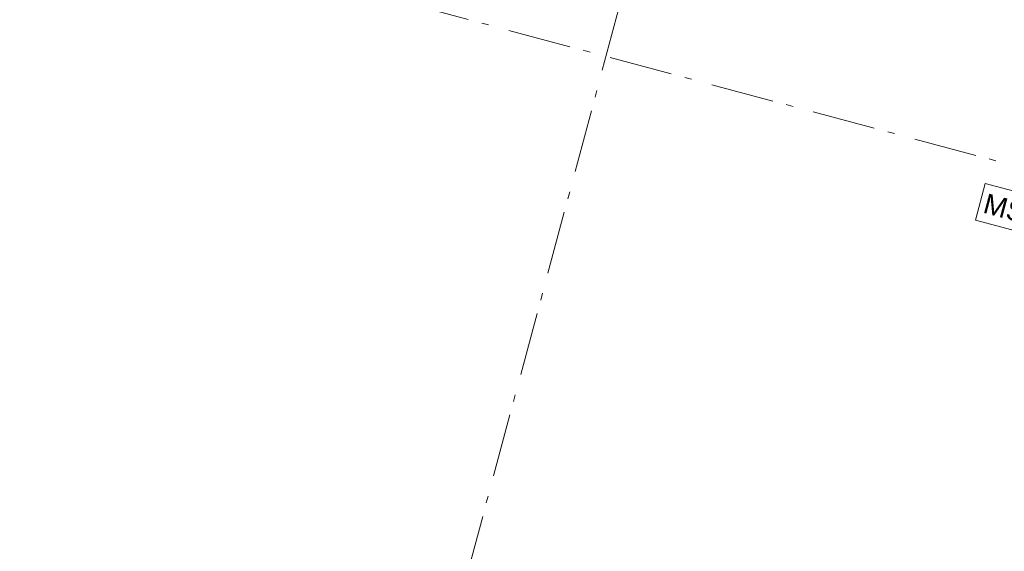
# Model space of a CAD drawing. Header units: millimetres. Extents: x -62314 to 79800, y -34032 to 28340.
# Tile 17 of 256: x 21959 to 26917, y -12897 to -10217. Entities that reach past the tile are written whole.
import ezdxf

# ---------------------------------------------------------------- set-up
doc = ezdxf.new("R2010")
doc.units = ezdxf.units.MM
doc.header["$LTSCALE"] = 508
doc.linetypes.add('Dash Style-6', pattern=[1.04164, 0.625, -0.20828, 0.06943, -0.13893])
for name, color, linetype, lineweight in [('(00) tekening-stramien-algemeen', 7, 'Dash Style-6', 0), ('(00) tekst-symbool', 8, 'Continuous', 0), ('None', 7, 'Continuous', 0)]:
    doc.layers.add(name, color=color, linetype=linetype, lineweight=lineweight)
doc.styles.add('Helvetica', font='Helvetica')

# ---------------------------------------------------------------- blocks, each defined once
blk = doc.blocks.new('MS 7 - 150mm _ 60min _ 25db')
at = {"layer": '(00) tekst-symbool', "color": 17, "lineweight": 0, "transparency": 33554687, "flags": 128}
blk.add_lwpolyline([(-189.7, 95.6), (189.7, 95.6), (189.7, -95.6), (-189.7, -95.6)], close=True, dxfattribs=at)
at = {"layer": '(00) tekst-symbool', "color": 17, "transparency": 33554687, "insert": (0, 0), "char_height": 100.87, "attachment_point": 5, "line_spacing_factor": 0.834288, "style": 'Helvetica'}
blk.add_mtext('MS-7', dxfattribs=at)
blk = doc.blocks.new('Group-155-1')
at = {"layer": 'None', "color": 17, "transparency": 33554687}
blk.add_blockref('MS 7 - 150mm _ 60min _ 25db', (29225.2, 7250), dxfattribs=at)
blk = doc.blocks.new('blok B 01 (2D)')
at = {"layer": 'None', "color": 17, "transparency": 33554687}
blk.add_blockref('Group-155-1', (0, 0), dxfattribs=at)
blk = doc.blocks.new('Group-176-1')
at = {"layer": '(00) tekening-stramien-algemeen', "color": 2, "lineweight": 0, "transparency": 33554687}
blk.add_line((71014.5, -3599.9), (-1884.5, -3599.9), dxfattribs=at)
blk = doc.blocks.new('Stramien blok B')
at = {"layer": '(00) tekening-stramien-algemeen', "color": 2, "lineweight": 0, "transparency": 33554687}
blk.add_line((26755, 1407.7), (26755, -14990), dxfattribs=at)
at = {"layer": 'None', "color": 17, "transparency": 33554687}
blk.add_blockref('Group-176-1', (0, 0), dxfattribs=at)

msp = doc.modelspace()

# ---------------------------------------------------------------- block references
at = {"layer": 'None', "color": 17, "transparency": 33554687}
for name, p, rotation in [('blok B 01 (2D)', (-3125.94, -10622.93), 344.9999999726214), ('Stramien blok B', (0, 0), 344.9999645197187)]:
    msp.add_blockref(name, p, dxfattribs=dict(at, rotation=rotation))

doc.saveas('drawing.dxf')
